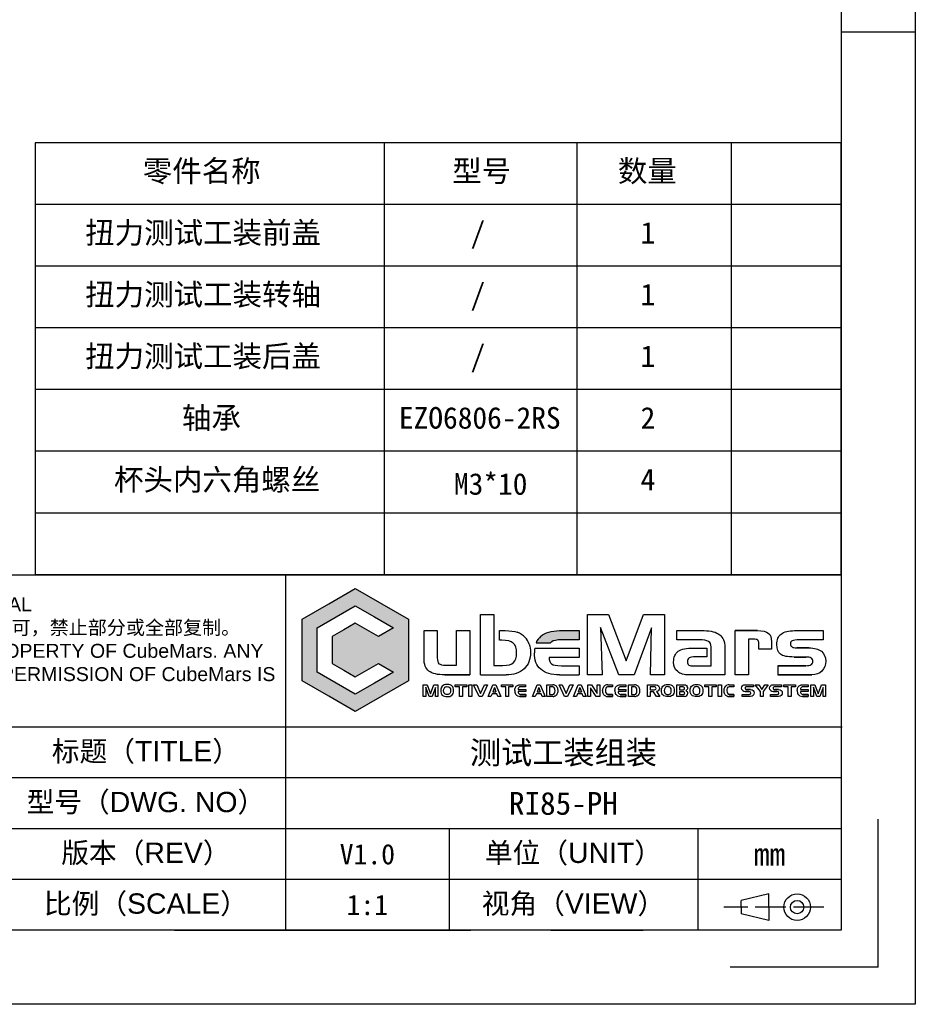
# Model space of a CAD drawing. Header units: inches. Extents: x 102 to 637, y -56 to 322.
# Tile 3 of 4: x 463 to 637, y -56 to 135. Entities that reach past the tile are written whole.
import ezdxf
from ezdxf.enums import TextEntityAlignment as Align

# ---------------------------------------------------------------- set-up
doc = ezdxf.new("R2010")
doc.units = ezdxf.units.IN
doc.linetypes.add('ACAD_ISO02W100', pattern=[15, 12, -3])
doc.layers.add('PDF_图层 1', color=7, linetype='Continuous')
doc.layers.add('尺寸', color=7, linetype='Continuous')
doc.styles.add('gb-s', font='gbeitc.shx', dxfattribs={"bigfont": 'gbcbig.shx'})
doc.styles.add('txt', font='txt.shx', dxfattribs={"bigfont": 'gbcbig.shx'})
doc.styles.add('宋体', font='txt')

# ---------------------------------------------------------------- blocks, each defined once
blk = doc.blocks.new('工程图外发客户模板')
at = {"linetype": 'ByBlock', "lineweight": -3, "true_color": 0x00aeef}
h = blk.add_hatch(color=140, dxfattribs=at)
h.dxf.hatch_style = 1
edge = h.paths.add_edge_path()
edge.add_spline(control_points=[(2070.611, 1510.033), (2069.959, 1510.033), (2069.463, 1509.885), (2069.125, 1509.591)], knot_values=[0, 0, 0, 0, 1, 1, 1, 1], degree=3, periodic=0)
edge.add_arc((2070.033, 1508.558), 1.375, 131.29876, 157.84087)
edge.add_line((2068.759, 1509.076), (2069.901, 1509.076))
edge.add_arc((2070.231, 1508.833), 0.41, 126.20942, 143.6474, ccw=False)
edge.add_spline(control_points=[(2069.989, 1509.164), (2070.12, 1509.259), (2070.376, 1509.306), (2070.753, 1509.306)], knot_values=[0, 0, 0, 0, 1, 1, 1, 1], degree=3, periodic=0)
edge.add_line((2070.753, 1509.306), (2072.136, 1509.306))
edge.add_line((2072.136, 1509.306), (2072.136, 1510.033))
edge.add_line((2072.136, 1510.033), (2070.611, 1510.033))
at = {"layer": 'PDF_图层 1', "linetype": 'ByBlock', "lineweight": -3, "true_color": 0x00aeef, "transparency": 33554559}
h = blk.add_hatch(color=140, dxfattribs=at)
h.paths.add_polyline_path([(2054.525, 1513.347), (2056.62, 1512.137), (2058.716, 1510.927), (2058.716, 1508.507), (2058.716, 1506.088), (2056.62, 1504.878), (2054.525, 1503.668), (2052.429, 1504.878), (2050.333, 1506.088), (2050.333, 1508.507), (2050.333, 1510.927), (2052.429, 1512.137)])
h.paths.add_polyline_path([(2054.525, 1511.988), (2056.032, 1511.118), (2057.539, 1510.247), (2056.353, 1509.563), (2055.439, 1510.091), (2054.525, 1510.618), (2053.611, 1510.091), (2052.697, 1509.563), (2052.697, 1508.507), (2052.697, 1507.452), (2053.611, 1506.924), (2054.525, 1506.397), (2055.439, 1506.924), (2056.353, 1507.452), (2057.539, 1506.767), (2056.032, 1505.897), (2054.525, 1505.027), (2053.018, 1505.897), (2051.511, 1506.767), (2051.511, 1508.507), (2051.511, 1510.247), (2053.018, 1511.118)], flags=16)
at = {"lineweight": -3}
for p, q in [((2098.611, 1633.696), (2098.611, 1480.608)), ((2092.779, 1627.865), (2092.779, 1486.44)), ((2098.611, 1557.152), (2092.779, 1557.152)), ((2049.039, 1514.435), (2049.039, 1486.44)), ((2092.843, 1502.435), (1973.039, 1502.435)), ((2092.779, 1498.435), (1973.039, 1498.435)), ((2095.695, 1483.524), (2095.695, 1495.188)), ((2092.779, 1494.435), (1973.039, 1494.435)), ((2061.909, 1494.435), (2061.909, 1486.44)), ((2081.489, 1494.435), (2081.489, 1486.44)), ((2092.779, 1491.178), (2092.779, 1486.44)), ((2092.779, 1490.435), (1973.039, 1490.435)), ((2087.082, 1489.312), (2084.895, 1488.787)), ((2084.895, 1488.262), (2084.895, 1488.787)), ((2087.082, 1488.262), (2087.082, 1489.312)), ((2084.895, 1488.262), (2084.895, 1487.738)), ((2087.082, 1488.262), (2087.082, 1487.213)), ((2087.082, 1487.213), (2084.895, 1487.738)), ((2092.779, 1486.44), (1887.932, 1486.44)), ((2095.695, 1483.524), (2084.031, 1483.524)), ((2098.611, 1480.608), (1882.1, 1480.608))]:
    blk.add_line(p, q, dxfattribs=at)
at = {"linetype": 'ByBlock', "lineweight": -3}
for p, q in [((2064.379, 1506.549), (2064.379, 1511.296)), ((2064.379, 1511.296), (2065.424, 1511.296)), ((2065.424, 1511.296), (2065.424, 1507.295)), ((2065.424, 1511.296), (2065.424, 1511.296)), ((2059.933, 1507.824), (2059.933, 1510.033)), ((2059.933, 1510.033), (2060.975, 1510.033)), ((2060.975, 1510.033), (2060.975, 1507.898)), ((2062.5, 1507.317), (2062.5, 1510.033)), ((2062.5, 1510.033), (2063.545, 1510.033)), ((2063.545, 1510.033), (2063.545, 1506.549)), ((2065.87, 1509.28), (2065.87, 1510.033)), ((2065.87, 1510.033), (2066.322, 1510.033)), ((2070.611, 1510.033), (2072.136, 1510.033)), ((2070.611, 1510.033), (2070.611, 1510.033)), ((2072.136, 1510.033), (2072.136, 1509.306)), ((2079.847, 1509.313), (2079.847, 1510.033)), ((2079.847, 1510.033), (2081.988, 1510.033)), ((2084.421, 1506.549), (2084.421, 1510.033)), ((2089.109, 1510.033), (2091.353, 1510.033)), ((2089.109, 1510.033), (2089.109, 1510.033)), ((2091.353, 1510.033), (2091.353, 1509.306)), ((2066.062, 1509.28), (2065.87, 1509.28)), ((2066.062, 1509.28), (2066.062, 1509.28)), ((2067.89, 1509.497), (2067.89, 1509.497)), ((2068.213, 1508.969), (2068.213, 1508.969)), ((2068.759, 1509.076), (2069.901, 1509.076)), ((2069.125, 1509.591), (2069.125, 1509.591)), ((2069.989, 1509.164), (2069.989, 1509.164)), ((2072.136, 1509.306), (2070.753, 1509.306)), ((2081.592, 1509.313), (2079.847, 1509.313)), ((2081.592, 1509.313), (2081.592, 1509.313)), ((2085.832, 1509.365), (2085.466, 1509.365)), ((2085.466, 1509.365), (2085.466, 1506.549)), ((2085.832, 1509.365), (2085.832, 1509.365)), ((2086.29, 1508.573), (2086.29, 1509.022)), ((2087.288, 1509.155), (2087.288, 1508.573)), ((2087.288, 1509.155), (2087.288, 1509.155)), ((2091.353, 1509.306), (2089.508, 1509.306)), ((2068.645, 1508.651), (2068.645, 1508.651)), ((2068.645, 1508.651), (2069.779, 1508.651)), ((2068.645, 1508.651), (2068.645, 1508.651)), ((2069.779, 1508.651), (2071.663, 1508.651)), ((2071.663, 1508.651), (2072.136, 1508.651)), ((2072.136, 1508.651), (2072.136, 1507.924)), ((2081.163, 1508.664), (2082.199, 1508.664)), ((2081.163, 1508.664), (2081.163, 1508.664)), ((2082.199, 1508.664), (2082.199, 1507.969)), ((2082.539, 1508.741), (2082.539, 1508.751)), ((2082.546, 1508.741), (2082.539, 1508.741)), ((2082.546, 1507.969), (2082.546, 1508.741)), ((2083.62, 1508.732), (2083.62, 1506.549)), ((2083.62, 1508.732), (2083.62, 1508.732)), ((2087.288, 1508.573), (2086.29, 1508.573)), ((2059.933, 1507.824), (2059.933, 1507.824)), ((2072.136, 1507.924), (2069.779, 1507.924)), ((2082.199, 1507.969), (2081.313, 1507.969)), ((2082.546, 1507.588), (2082.546, 1507.969)), ((2082.546, 1507.25), (2082.546, 1507.588)), ((2061.66, 1507.317), (2062.5, 1507.317)), ((2061.66, 1507.317), (2061.66, 1507.317)), ((2065.424, 1507.295), (2066.142, 1507.295)), ((2070.747, 1507.275), (2072.136, 1507.275)), ((2072.136, 1507.275), (2072.136, 1506.549)), ((2081.236, 1507.25), (2082.546, 1507.25)), ((2081.236, 1507.25), (2081.236, 1507.25)), ((2087.778, 1507.275), (2087.778, 1506.549)), ((2064.379, 1506.549), (2066.391, 1506.549)), ((2070.611, 1506.549), (2072.136, 1506.549)), ((2083.62, 1506.549), (2080.81, 1506.549)), ((2085.466, 1506.549), (2084.421, 1506.549)), ((2065.472, 1505.548), (2065.35, 1505.223)), ((2065.35, 1505.223), (2065.597, 1505.223)), ((2065.472, 1505.548), (2065.597, 1505.223)), ((2067.076, 1505.31), (2067.076, 1505.31)), ((2067.333, 1505.397), (2067.939, 1505.397)), ((2067.333, 1505.397), (2067.333, 1505.397)), ((2067.939, 1505.233), (2067.333, 1505.233)), ((2067.518, 1505.774), (2067.934, 1505.774)), ((2067.518, 1505.774), (2067.518, 1505.774)), ((2067.934, 1505.609), (2067.549, 1505.609)), ((2067.934, 1505.774), (2067.934, 1505.609)), ((2067.939, 1505.397), (2067.939, 1505.233)), ((2068.961, 1505.548), (2068.84, 1505.223)), ((2068.84, 1505.223), (2069.086, 1505.223)), ((2068.961, 1505.548), (2069.086, 1505.223)), ((2069.596, 1504.853), (2069.596, 1505.774)), ((2069.596, 1505.774), (2070.065, 1505.774)), ((2070.067, 1505.609), (2069.81, 1505.609)), ((2069.81, 1505.609), (2069.81, 1505.013)), ((2070.067, 1505.609), (2070.067, 1505.609)), ((2070.229, 1505.744), (2070.229, 1505.744)), ((2072.195, 1505.548), (2072.074, 1505.223)), ((2072.074, 1505.223), (2072.32, 1505.223)), ((2072.195, 1505.548), (2072.32, 1505.223)), ((2074.772, 1505.598), (2074.388, 1505.598)), ((2074.403, 1505.774), (2074.403, 1505.774)), ((2074.403, 1505.774), (2074.772, 1505.774)), ((2074.403, 1505.774), (2074.403, 1505.774)), ((2074.772, 1505.774), (2074.772, 1505.598)), ((2074.774, 1505.018), (2074.774, 1504.853)), ((2074.962, 1505.31), (2074.962, 1505.31)), ((2075.219, 1505.397), (2075.825, 1505.397)), ((2075.219, 1505.397), (2075.219, 1505.397)), ((2075.825, 1505.233), (2075.219, 1505.233)), ((2075.404, 1505.774), (2075.82, 1505.774)), ((2075.404, 1505.774), (2075.404, 1505.774)), ((2075.82, 1505.609), (2075.435, 1505.609)), ((2075.82, 1505.774), (2075.82, 1505.609)), ((2075.825, 1505.397), (2075.825, 1505.233)), ((2076.041, 1504.853), (2076.041, 1505.774)), ((2076.041, 1505.774), (2076.509, 1505.774)), ((2076.512, 1505.609), (2076.255, 1505.609)), ((2076.255, 1505.609), (2076.255, 1505.013)), ((2076.512, 1505.609), (2076.512, 1505.609)), ((2076.674, 1505.744), (2076.674, 1505.744)), ((2077.53, 1504.853), (2077.53, 1505.774)), ((2077.53, 1505.774), (2078.205, 1505.774)), ((2078.026, 1505.619), (2077.749, 1505.619)), ((2077.749, 1505.619), (2077.749, 1505.362)), ((2077.749, 1505.362), (2078.032, 1505.362)), ((2077.998, 1505.213), (2077.749, 1505.213)), ((2077.749, 1505.213), (2077.749, 1504.853)), ((2078.237, 1504.853), (2077.998, 1505.213)), ((2078.026, 1505.619), (2078.026, 1505.619)), ((2078.242, 1505.229), (2078.497, 1504.853)), ((2079.844, 1504.853), (2079.844, 1505.774)), ((2079.844, 1505.774), (2080.418, 1505.774)), ((2080.352, 1505.225), (2080.041, 1505.225)), ((2080.041, 1505.225), (2080.041, 1505.01)), ((2080.338, 1505.6), (2080.047, 1505.6)), ((2080.047, 1505.6), (2080.047, 1505.38)), ((2080.047, 1505.38), (2080.35, 1505.379)), ((2080.338, 1505.6), (2080.338, 1505.6)), ((2080.352, 1505.225), (2080.352, 1505.225)), ((2084.328, 1505.598), (2083.945, 1505.598)), ((2083.959, 1505.774), (2083.959, 1505.774)), ((2083.959, 1505.774), (2084.328, 1505.774)), ((2083.959, 1505.774), (2083.959, 1505.774)), ((2084.328, 1505.774), (2084.328, 1505.598)), ((2084.331, 1505.018), (2084.331, 1504.853)), ((2084.992, 1504.853), (2084.992, 1505.018)), ((2084.992, 1505.018), (2085.53, 1505.018)), ((2085.02, 1505.313), (2085.02, 1505.313)), ((2085.245, 1505.774), (2085.868, 1505.774)), ((2085.245, 1505.774), (2085.245, 1505.774)), ((2085.868, 1505.616), (2085.319, 1505.616)), ((2085.868, 1505.774), (2085.868, 1505.616)), ((2087.2, 1504.853), (2087.2, 1505.018)), ((2087.2, 1505.018), (2087.738, 1505.018)), ((2087.228, 1505.313), (2087.228, 1505.313)), ((2087.453, 1505.774), (2088.076, 1505.774)), ((2087.453, 1505.774), (2087.453, 1505.774)), ((2088.076, 1505.616), (2087.527, 1505.616)), ((2088.076, 1505.774), (2088.076, 1505.616)), ((2089.315, 1505.31), (2089.315, 1505.31)), ((2089.572, 1505.397), (2090.177, 1505.397)), ((2089.572, 1505.397), (2089.572, 1505.397)), ((2090.177, 1505.233), (2089.572, 1505.233)), ((2089.756, 1505.774), (2090.172, 1505.774)), ((2089.756, 1505.774), (2089.756, 1505.774)), ((2090.172, 1505.609), (2089.788, 1505.609)), ((2090.172, 1505.774), (2090.172, 1505.609)), ((2090.177, 1505.397), (2090.177, 1505.233)), ((2067.29, 1504.901), (2067.29, 1504.901)), ((2067.939, 1505.013), (2067.939, 1504.853)), ((2070.092, 1504.853), (2069.596, 1504.853)), ((2069.81, 1505.013), (2070.084, 1505.011)), ((2070.092, 1504.853), (2070.092, 1504.853)), ((2070.092, 1504.853), (2070.092, 1504.853)), ((2074.245, 1504.87), (2074.245, 1504.87)), ((2075.176, 1504.901), (2075.176, 1504.901)), ((2075.825, 1505.013), (2075.825, 1504.853)), ((2076.537, 1504.853), (2076.041, 1504.853)), ((2076.255, 1505.013), (2076.529, 1505.011)), ((2076.537, 1504.853), (2076.537, 1504.853)), ((2076.537, 1504.853), (2076.537, 1504.853)), ((2077.749, 1504.853), (2077.53, 1504.853)), ((2078.497, 1504.853), (2078.237, 1504.853)), ((2078.497, 1504.853), (2078.497, 1504.853)), ((2080.442, 1504.853), (2079.844, 1504.853)), ((2080.041, 1505.01), (2080.359, 1505.01)), ((2080.442, 1504.853), (2080.442, 1504.853)), ((2080.442, 1504.853), (2080.442, 1504.853)), ((2080.62, 1504.926), (2080.62, 1504.926)), ((2083.801, 1504.87), (2083.801, 1504.87)), ((2085.644, 1504.853), (2084.992, 1504.853)), ((2085.644, 1504.853), (2085.644, 1504.853)), ((2087.852, 1504.853), (2087.2, 1504.853)), ((2087.852, 1504.853), (2087.852, 1504.853)), ((2089.528, 1504.901), (2089.528, 1504.901)), ((2090.177, 1505.013), (2090.177, 1504.853))]:
    blk.add_line(p, q, dxfattribs=at)
at = {"color": 1, "linetype": 'ACAD_ISO02W100', "lineweight": -3, "ltscale": 0.2}
blk.add_line((2091.414, 1488.262), (2083.541, 1488.262), dxfattribs=at)
at = {"linetype": 'ByBlock', "lineweight": -3}
for points in [[(2054.525, 1513.347), (2056.62, 1512.137), (2058.716, 1510.927), (2058.716, 1508.507), (2058.716, 1506.088), (2056.62, 1504.878), (2054.525, 1503.668), (2052.429, 1504.878), (2050.333, 1506.088), (2050.333, 1508.507), (2050.333, 1510.927), (2052.429, 1512.137), (2054.525, 1513.347)], [(2054.525, 1511.988), (2056.032, 1511.118), (2057.539, 1510.247), (2056.353, 1509.563), (2055.439, 1510.091), (2054.525, 1510.618), (2053.611, 1510.091), (2052.697, 1509.563), (2052.697, 1508.507), (2052.697, 1507.452), (2053.611, 1506.924), (2054.525, 1506.397), (2055.439, 1506.924), (2056.353, 1507.452), (2057.539, 1506.767), (2056.032, 1505.897), (2054.525, 1505.027), (2053.018, 1505.897), (2051.511, 1506.767), (2051.511, 1508.507), (2051.511, 1510.247), (2053.018, 1511.118), (2054.525, 1511.988)], [(2072.797, 1511.296), (2074.462, 1511.296), (2075.837, 1507.653), (2077.211, 1511.296), (2078.869, 1511.296), (2078.869, 1506.549), (2077.758, 1506.549), (2077.849, 1510.246), (2076.468, 1506.549), (2075.265, 1506.549), (2073.838, 1510.285), (2073.952, 1506.549), (2072.797, 1506.549), (2072.797, 1511.296)], [(2084.421, 1510.033), (2086.177, 1510.033), (2084.421, 1510.033)], [(2089.28, 1508.676), (2090.226, 1508.676), (2089.28, 1508.676)], [(2089.981, 1507.956), (2089.079, 1507.956), (2089.981, 1507.956)], [(2087.778, 1507.275), (2089.981, 1507.275), (2087.778, 1507.275)], [(2063.545, 1506.549), (2061.577, 1506.549), (2063.545, 1506.549)], [(2090.475, 1506.549), (2087.778, 1506.549), (2090.475, 1506.549)], [(2061.034, 1504.853), (2060.835, 1504.853), (2060.835, 1505.557), (2060.574, 1504.853), (2060.337, 1504.853), (2060.068, 1505.572), (2060.068, 1504.853), (2059.876, 1504.853), (2059.876, 1505.774), (2060.184, 1505.774), (2060.454, 1505.046), (2060.714, 1505.774), (2061.034, 1505.774), (2061.034, 1504.853)], [(2063.294, 1505.617), (2062.951, 1505.617), (2062.951, 1504.851), (2062.737, 1504.851), (2062.737, 1505.617), (2062.399, 1505.617), (2062.399, 1505.774), (2063.294, 1505.774), (2063.294, 1505.617)], [(2063.711, 1504.853), (2063.465, 1504.853), (2063.465, 1505.774), (2063.711, 1505.774), (2063.711, 1504.853)], [(2064.944, 1505.774), (2064.501, 1504.851), (2064.271, 1504.851), (2063.84, 1505.774), (2064.092, 1505.774), (2064.391, 1505.073), (2064.692, 1505.774), (2064.944, 1505.774)], [(2065.976, 1504.853), (2065.746, 1504.853), (2065.668, 1505.063), (2065.287, 1505.063), (2065.204, 1504.853), (2064.976, 1504.853), (2065.354, 1505.774), (2065.58, 1505.774), (2065.976, 1504.853)], [(2066.931, 1505.617), (2066.587, 1505.617), (2066.587, 1504.851), (2066.373, 1504.851), (2066.373, 1505.617), (2066.035, 1505.617), (2066.035, 1505.774), (2066.931, 1505.774), (2066.931, 1505.617)], [(2069.466, 1504.853), (2069.235, 1504.853), (2069.158, 1505.063), (2068.777, 1505.063), (2068.694, 1504.853), (2068.466, 1504.853), (2068.844, 1505.774), (2069.069, 1505.774), (2069.466, 1504.853)], [(2071.667, 1505.774), (2071.225, 1504.851), (2070.994, 1504.851), (2070.563, 1505.774), (2070.815, 1505.774), (2071.114, 1505.073), (2071.416, 1505.774), (2071.667, 1505.774)], [(2072.699, 1504.853), (2072.469, 1504.853), (2072.391, 1505.063), (2072.01, 1505.063), (2071.928, 1504.853), (2071.7, 1504.853), (2072.078, 1505.774), (2072.303, 1505.774), (2072.699, 1504.853)], [(2073.787, 1504.853), (2073.495, 1504.853), (2073.049, 1505.534), (2073.049, 1504.853), (2072.829, 1504.853), (2072.829, 1505.774), (2073.126, 1505.774), (2073.563, 1505.084), (2073.563, 1505.774), (2073.787, 1505.774), (2073.787, 1504.853)], [(2074.399, 1505.018), (2074.774, 1505.018), (2074.399, 1505.018)], [(2080.68, 1505.544), (2080.68, 1505.528), (2080.68, 1505.544)], [(2082.926, 1505.617), (2082.583, 1505.617), (2082.583, 1504.851), (2082.369, 1504.851), (2082.369, 1505.617), (2082.031, 1505.617), (2082.031, 1505.774), (2082.926, 1505.774), (2082.926, 1505.617)], [(2083.344, 1504.853), (2083.097, 1504.853), (2083.097, 1505.774), (2083.344, 1505.774), (2083.344, 1504.853)], [(2083.956, 1505.018), (2084.331, 1505.018), (2083.956, 1505.018)], [(2085.497, 1505.241), (2085.225, 1505.241), (2085.497, 1505.241)], [(2085.331, 1505.401), (2085.63, 1505.401), (2085.331, 1505.401)], [(2087.039, 1505.774), (2086.633, 1505.241), (2086.633, 1504.851), (2086.416, 1504.851), (2086.416, 1505.241), (2086.015, 1505.774), (2086.283, 1505.774), (2086.522, 1505.408), (2086.766, 1505.774), (2087.039, 1505.774)], [(2087.705, 1505.241), (2087.433, 1505.241), (2087.705, 1505.241)], [(2087.539, 1505.401), (2087.838, 1505.401), (2087.539, 1505.401)], [(2089.169, 1505.617), (2088.825, 1505.617), (2088.825, 1504.851), (2088.612, 1504.851), (2088.612, 1505.617), (2088.273, 1505.617), (2088.273, 1505.774), (2089.169, 1505.774), (2089.169, 1505.617)], [(2091.551, 1504.853), (2091.352, 1504.853), (2091.352, 1505.557), (2091.091, 1504.853), (2090.854, 1504.853), (2090.585, 1505.572), (2090.585, 1504.853), (2090.393, 1504.853), (2090.393, 1505.774), (2090.701, 1505.774), (2090.971, 1505.046), (2091.231, 1505.774), (2091.551, 1505.774), (2091.551, 1504.853)], [(2067.939, 1504.853), (2067.49, 1504.853), (2067.939, 1504.853)], [(2067.533, 1505.013), (2067.939, 1505.013), (2067.533, 1505.013)], [(2074.774, 1504.853), (2074.367, 1504.853), (2074.774, 1504.853)], [(2075.825, 1504.853), (2075.376, 1504.853), (2075.825, 1504.853)], [(2075.419, 1505.013), (2075.825, 1505.013), (2075.419, 1505.013)], [(2084.331, 1504.853), (2083.924, 1504.853), (2084.331, 1504.853)], [(2090.177, 1504.853), (2089.728, 1504.853), (2090.177, 1504.853)], [(2089.771, 1505.013), (2090.177, 1505.013), (2089.771, 1505.013)]]:
    blk.add_lwpolyline(points, close=True, dxfattribs=at)
blk.add_lwpolyline([(2080.68, 1505.544, 0.038218), (2080.679, 1505.559), (2080.68, 1505.544, 0.038218)], format="xyb", close=True, dxfattribs=at)
at = {"lineweight": -3}
for radius in [1.05, 0.525]:
    blk.add_circle((2089.307, 1488.262), radius, dxfattribs=at)
at = {"linetype": 'ByBlock', "lineweight": -3}
for centre, radius, start, end in [((2066.813, 1508.55), 1.434, 41.315, 71.2325), ((2066.688, 1508.399), 1.628, 20.49961, 42.40777), ((2070.033, 1508.558), 1.375, 131.29876, 157.84087), ((2070.231, 1508.833), 0.41, 126.20942, 143.6474), ((2071.115, 1508.298), 2.495, 171.8695, 180.19707), ((2067.629, 1505.304), 0.552, 179.35072, 205.71412), ((2070.063, 1505.304), 0.47, 69.31808, 89.85241), ((2074.403, 1505.308), 0.466, 90.06851, 112.49685), ((2075.515, 1505.304), 0.552, 179.35072, 205.71412), ((2076.508, 1505.304), 0.47, 69.31808, 89.85241), ((2080.455, 1505.098), 0.238, 313.62361, 1.005), ((2083.96, 1505.308), 0.466, 90.0687, 112.50573), ((2085.221, 1505.556), 0.315, 230.42044, 270.83208), ((2087.429, 1505.556), 0.315, 230.41107, 270.84145), ((2089.867, 1505.304), 0.552, 179.35072, 205.71412), ((2067.49, 1505.301), 0.447, 243.38234, 269.97069), ((2070.098, 1505.443), 0.59, 269.49594, 280.1649), ((2074.368, 1505.303), 0.45, 254.16298, 269.96103), ((2075.376, 1505.301), 0.447, 243.38005, 269.96357), ((2076.542, 1505.443), 0.59, 269.4915, 280.1629), ((2080.446, 1505.098), 0.244, 269.02548, 315.27571), ((2083.924, 1505.304), 0.45, 254.16995, 269.95405), ((2089.729, 1505.301), 0.447, 243.38005, 269.96357)]:
    blk.add_arc(centre, radius, start, end, dxfattribs=at)
at = {"layer": 'PDF_图层 1', "linetype": 'ByBlock', "lineweight": -3}
for points in [[(2066.322, 1510.033), (2066.718, 1510.033), (2067.035, 1509.991), (2067.274, 1509.908)], [(2081.988, 1510.033), (2082.529, 1510.033), (2082.935, 1509.923), (2083.209, 1509.705)], [(2083.209, 1509.705), (2083.483, 1509.486), (2083.62, 1509.162), (2083.62, 1508.732)], [(2086.177, 1510.033), (2086.587, 1510.033), (2086.875, 1509.968), (2087.04, 1509.837)], [(2087.04, 1509.837), (2087.205, 1509.707), (2087.288, 1509.479), (2087.288, 1509.155)], [(2087.712, 1508.941), (2087.712, 1509.316), (2087.826, 1509.592), (2088.052, 1509.768)], [(2088.052, 1509.768), (2088.28, 1509.944), (2088.632, 1510.033), (2089.109, 1510.033)], [(2066.958, 1509.046), (2066.78, 1509.202), (2066.481, 1509.28), (2066.062, 1509.28)], [(2067.223, 1508.266), (2067.223, 1508.63), (2067.134, 1508.89), (2066.958, 1509.046)], [(2068.213, 1508.969), (2068.284, 1508.776), (2068.319, 1508.565), (2068.319, 1508.334)], [(2070.753, 1509.306), (2070.376, 1509.306), (2070.12, 1509.259), (2069.989, 1509.164)], [(2082.332, 1509.187), (2082.193, 1509.271), (2081.947, 1509.313), (2081.592, 1509.313)], [(2082.539, 1508.751), (2082.539, 1508.958), (2082.47, 1509.103), (2082.332, 1509.187)], [(2086.208, 1509.295), (2086.153, 1509.342), (2086.028, 1509.365), (2085.832, 1509.365)], [(2086.29, 1509.022), (2086.29, 1509.157), (2086.263, 1509.249), (2086.208, 1509.295)], [(2087.994, 1508.172), (2087.806, 1508.317), (2087.712, 1508.573), (2087.712, 1508.941)], [(2088.921, 1509.237), (2088.831, 1509.191), (2088.786, 1509.108), (2088.786, 1508.99)], [(2088.786, 1508.99), (2088.786, 1508.882), (2088.826, 1508.803), (2088.905, 1508.752)], [(2089.508, 1509.306), (2089.208, 1509.306), (2089.012, 1509.283), (2088.921, 1509.237)], [(2066.982, 1507.516), (2067.143, 1507.663), (2067.223, 1507.913), (2067.223, 1508.266)], [(2068.319, 1508.334), (2068.319, 1507.774), (2068.149, 1507.337), (2067.81, 1507.022)], [(2069.124, 1506.99), (2068.787, 1507.283), (2068.62, 1507.717), (2068.62, 1508.289)], [(2079.586, 1507.553), (2079.586, 1507.95), (2079.708, 1508.233), (2079.952, 1508.406)], [(2079.952, 1508.406), (2080.195, 1508.578), (2080.599, 1508.664), (2081.163, 1508.664)], [(2089.079, 1507.956), (2088.544, 1507.956), (2088.183, 1508.028), (2087.994, 1508.172)], [(2088.905, 1508.752), (2088.985, 1508.701), (2089.11, 1508.676), (2089.28, 1508.676)], [(2090.226, 1508.676), (2090.659, 1508.676), (2090.99, 1508.587), (2091.216, 1508.409)], [(2091.216, 1508.409), (2091.444, 1508.232), (2091.558, 1507.975), (2091.558, 1507.64)], [(2060.32, 1506.852), (2060.062, 1507.055), (2059.933, 1507.379), (2059.933, 1507.824)], [(2060.975, 1507.898), (2060.975, 1507.665), (2061.021, 1507.511), (2061.112, 1507.433)], [(2061.112, 1507.433), (2061.204, 1507.356), (2061.386, 1507.317), (2061.66, 1507.317)], [(2066.142, 1507.295), (2066.54, 1507.295), (2066.82, 1507.369), (2066.982, 1507.516)], [(2069.779, 1507.924), (2069.789, 1507.674), (2069.854, 1507.504), (2069.975, 1507.413)], [(2069.975, 1507.413), (2070.095, 1507.321), (2070.353, 1507.275), (2070.747, 1507.275)], [(2079.903, 1506.81), (2079.691, 1506.985), (2079.586, 1507.232), (2079.586, 1507.553)], [(2080.807, 1507.882), (2080.714, 1507.824), (2080.668, 1507.723), (2080.668, 1507.579)], [(2080.668, 1507.579), (2080.668, 1507.456), (2080.705, 1507.371), (2080.779, 1507.323)], [(2081.313, 1507.969), (2081.069, 1507.969), (2080.9, 1507.941), (2080.807, 1507.882)], [(2090.406, 1507.874), (2090.315, 1507.929), (2090.174, 1507.956), (2089.981, 1507.956)], [(2089.981, 1507.275), (2090.176, 1507.275), (2090.319, 1507.302), (2090.408, 1507.356)], [(2090.542, 1507.615), (2090.542, 1507.732), (2090.497, 1507.82), (2090.406, 1507.874)], [(2090.408, 1507.356), (2090.497, 1507.41), (2090.542, 1507.496), (2090.542, 1507.615)], [(2091.558, 1507.64), (2091.558, 1507.317), (2091.456, 1507.055), (2091.255, 1506.852)], [(2061.577, 1506.549), (2060.997, 1506.549), (2060.578, 1506.65), (2060.32, 1506.852)], [(2067.81, 1507.022), (2067.47, 1506.706), (2066.998, 1506.549), (2066.391, 1506.549)], [(2070.611, 1506.549), (2069.956, 1506.549), (2069.461, 1506.695), (2069.124, 1506.99)], [(2080.81, 1506.549), (2080.417, 1506.549), (2080.114, 1506.636), (2079.903, 1506.81)], [(2080.779, 1507.323), (2080.854, 1507.274), (2081.007, 1507.25), (2081.236, 1507.25)], [(2091.255, 1506.852), (2091.053, 1506.65), (2090.793, 1506.549), (2090.475, 1506.549)], [(2078.739, 1505.661), (2078.826, 1505.748), (2078.956, 1505.791), (2079.129, 1505.791)], [(2079.129, 1505.791), (2079.32, 1505.791), (2079.454, 1505.75), (2079.532, 1505.666)], [(2080.997, 1505.661), (2081.084, 1505.748), (2081.214, 1505.791), (2081.387, 1505.791)], [(2081.387, 1505.791), (2081.578, 1505.791), (2081.712, 1505.75), (2081.79, 1505.666)], [(2067.076, 1505.31), (2067.076, 1505.398), (2067.094, 1505.479), (2067.129, 1505.551)], [(2067.129, 1505.551), (2067.168, 1505.629), (2067.221, 1505.686), (2067.29, 1505.721)], [(2067.29, 1504.901), (2067.22, 1504.935), (2067.167, 1504.989), (2067.131, 1505.064)], [(2067.29, 1505.721), (2067.327, 1505.741), (2067.364, 1505.754), (2067.398, 1505.762)], [(2067.346, 1505.479), (2067.338, 1505.457), (2067.333, 1505.43), (2067.333, 1505.397)], [(2067.333, 1505.233), (2067.333, 1505.203), (2067.337, 1505.177), (2067.345, 1505.154)], [(2067.345, 1505.154), (2067.353, 1505.132), (2067.367, 1505.109), (2067.388, 1505.085)], [(2067.394, 1505.547), (2067.371, 1505.524), (2067.355, 1505.501), (2067.346, 1505.479)], [(2067.388, 1505.085), (2067.409, 1505.061), (2067.43, 1505.043), (2067.453, 1505.031)], [(2067.463, 1505.596), (2067.44, 1505.587), (2067.417, 1505.571), (2067.394, 1505.547)], [(2067.398, 1505.762), (2067.433, 1505.77), (2067.473, 1505.774), (2067.518, 1505.774)], [(2067.453, 1505.031), (2067.475, 1505.019), (2067.502, 1505.013), (2067.533, 1505.013)], [(2067.549, 1505.609), (2067.515, 1505.609), (2067.486, 1505.605), (2067.463, 1505.596)], [(2070.215, 1505.507), (2070.182, 1505.575), (2070.133, 1505.609), (2070.067, 1505.609)], [(2070.084, 1505.011), (2070.144, 1505.011), (2070.188, 1505.043), (2070.217, 1505.105)], [(2070.398, 1505.019), (2070.351, 1504.931), (2070.285, 1504.879), (2070.202, 1504.863)], [(2070.253, 1505.297), (2070.253, 1505.382), (2070.24, 1505.452), (2070.215, 1505.507)], [(2070.217, 1505.105), (2070.241, 1505.156), (2070.253, 1505.22), (2070.253, 1505.297)], [(2070.229, 1505.744), (2070.303, 1505.716), (2070.361, 1505.658), (2070.405, 1505.571)], [(2070.464, 1505.301), (2070.464, 1505.193), (2070.442, 1505.099), (2070.398, 1505.019)], [(2070.405, 1505.571), (2070.444, 1505.492), (2070.464, 1505.401), (2070.464, 1505.301)], [(2073.997, 1505.303), (2073.997, 1505.402), (2074.016, 1505.49), (2074.053, 1505.566)], [(2074.059, 1505.034), (2074.018, 1505.111), (2073.997, 1505.201), (2073.997, 1505.303)], [(2074.053, 1505.566), (2074.093, 1505.65), (2074.151, 1505.708), (2074.225, 1505.739)], [(2074.245, 1504.87), (2074.167, 1504.894), (2074.105, 1504.948), (2074.059, 1505.034)], [(2074.253, 1505.496), (2074.231, 1505.443), (2074.22, 1505.374), (2074.22, 1505.289)], [(2074.22, 1505.289), (2074.22, 1505.217), (2074.234, 1505.156), (2074.262, 1505.106)], [(2074.388, 1505.598), (2074.326, 1505.598), (2074.281, 1505.564), (2074.253, 1505.496)], [(2074.262, 1505.106), (2074.294, 1505.047), (2074.34, 1505.018), (2074.399, 1505.018)], [(2074.962, 1505.31), (2074.962, 1505.398), (2074.98, 1505.479), (2075.015, 1505.551)], [(2075.015, 1505.551), (2075.054, 1505.629), (2075.107, 1505.686), (2075.176, 1505.721)], [(2075.176, 1504.901), (2075.106, 1504.935), (2075.053, 1504.989), (2075.017, 1505.064)], [(2075.176, 1505.721), (2075.213, 1505.741), (2075.25, 1505.754), (2075.284, 1505.762)], [(2075.232, 1505.479), (2075.223, 1505.457), (2075.219, 1505.43), (2075.219, 1505.397)], [(2075.219, 1505.233), (2075.219, 1505.203), (2075.223, 1505.177), (2075.231, 1505.154)], [(2075.231, 1505.154), (2075.239, 1505.132), (2075.253, 1505.109), (2075.274, 1505.085)], [(2075.28, 1505.547), (2075.257, 1505.524), (2075.241, 1505.501), (2075.232, 1505.479)], [(2075.274, 1505.085), (2075.295, 1505.061), (2075.316, 1505.043), (2075.339, 1505.031)], [(2075.349, 1505.596), (2075.326, 1505.587), (2075.303, 1505.571), (2075.28, 1505.547)], [(2075.284, 1505.762), (2075.319, 1505.77), (2075.359, 1505.774), (2075.404, 1505.774)], [(2075.339, 1505.031), (2075.361, 1505.019), (2075.388, 1505.013), (2075.419, 1505.013)], [(2075.435, 1505.609), (2075.401, 1505.609), (2075.372, 1505.605), (2075.349, 1505.596)], [(2076.66, 1505.507), (2076.627, 1505.575), (2076.578, 1505.609), (2076.512, 1505.609)], [(2076.529, 1505.011), (2076.589, 1505.011), (2076.633, 1505.043), (2076.662, 1505.105)], [(2076.843, 1505.019), (2076.795, 1504.931), (2076.73, 1504.879), (2076.647, 1504.863)], [(2076.698, 1505.297), (2076.698, 1505.382), (2076.685, 1505.452), (2076.66, 1505.507)], [(2076.662, 1505.105), (2076.686, 1505.156), (2076.698, 1505.22), (2076.698, 1505.297)], [(2076.674, 1505.744), (2076.748, 1505.716), (2076.806, 1505.658), (2076.849, 1505.571)], [(2076.909, 1505.301), (2076.909, 1505.193), (2076.887, 1505.099), (2076.843, 1505.019)], [(2076.849, 1505.571), (2076.889, 1505.492), (2076.909, 1505.401), (2076.909, 1505.301)], [(2078.155, 1505.584), (2078.123, 1505.607), (2078.08, 1505.619), (2078.026, 1505.619)], [(2078.032, 1505.362), (2078.074, 1505.362), (2078.11, 1505.371), (2078.143, 1505.389)], [(2078.143, 1505.389), (2078.183, 1505.412), (2078.203, 1505.444), (2078.203, 1505.485)], [(2078.203, 1505.485), (2078.203, 1505.528), (2078.187, 1505.561), (2078.155, 1505.584)], [(2078.205, 1505.774), (2078.281, 1505.774), (2078.344, 1505.744), (2078.395, 1505.685)], [(2078.405, 1505.313), (2078.362, 1505.268), (2078.308, 1505.24), (2078.242, 1505.229)], [(2078.395, 1505.685), (2078.445, 1505.626), (2078.47, 1505.556), (2078.47, 1505.476)], [(2078.47, 1505.476), (2078.47, 1505.412), (2078.448, 1505.358), (2078.405, 1505.313)], [(2078.619, 1505.325), (2078.619, 1505.469), (2078.659, 1505.581), (2078.739, 1505.661)], [(2078.754, 1504.944), (2078.664, 1505.023), (2078.619, 1505.151), (2078.619, 1505.325)], [(2078.91, 1505.53), (2078.871, 1505.477), (2078.851, 1505.407), (2078.851, 1505.32)], [(2078.851, 1505.32), (2078.851, 1505.221), (2078.867, 1505.147), (2078.899, 1505.1)], [(2078.899, 1505.1), (2078.942, 1505.034), (2079.024, 1505.001), (2079.142, 1505.001)], [(2079.121, 1505.627), (2079.028, 1505.627), (2078.958, 1505.594), (2078.91, 1505.53)], [(2079.336, 1505.537), (2079.288, 1505.597), (2079.216, 1505.627), (2079.121, 1505.627)], [(2079.142, 1505.001), (2079.242, 1505.001), (2079.313, 1505.033), (2079.353, 1505.097)], [(2079.4, 1505.32), (2079.4, 1505.411), (2079.379, 1505.483), (2079.336, 1505.537)], [(2079.353, 1505.097), (2079.385, 1505.147), (2079.4, 1505.222), (2079.4, 1505.32)], [(2079.635, 1505.315), (2079.635, 1505.136), (2079.585, 1505.007), (2079.486, 1504.93)], [(2079.532, 1505.666), (2079.601, 1505.592), (2079.635, 1505.475), (2079.635, 1505.315)], [(2080.414, 1505.566), (2080.394, 1505.589), (2080.368, 1505.6), (2080.338, 1505.6)], [(2080.35, 1505.379), (2080.377, 1505.379), (2080.399, 1505.389), (2080.417, 1505.41)], [(2080.426, 1505.191), (2080.407, 1505.214), (2080.382, 1505.225), (2080.352, 1505.225)], [(2080.359, 1505.01), (2080.387, 1505.01), (2080.41, 1505.02), (2080.428, 1505.04)], [(2080.443, 1505.484), (2080.443, 1505.516), (2080.433, 1505.543), (2080.414, 1505.566)], [(2080.417, 1505.41), (2080.434, 1505.43), (2080.443, 1505.455), (2080.443, 1505.484)], [(2080.418, 1505.774), (2080.486, 1505.774), (2080.544, 1505.754), (2080.594, 1505.715)], [(2080.455, 1505.111), (2080.455, 1505.142), (2080.445, 1505.169), (2080.426, 1505.191)], [(2080.428, 1505.04), (2080.446, 1505.059), (2080.455, 1505.083), (2080.455, 1505.111)], [(2080.645, 1505.398), (2080.621, 1505.361), (2080.585, 1505.331), (2080.538, 1505.31)], [(2080.538, 1505.31), (2080.586, 1505.293), (2080.624, 1505.266), (2080.652, 1505.23)], [(2080.594, 1505.715), (2080.644, 1505.675), (2080.672, 1505.623), (2080.679, 1505.559)], [(2080.68, 1505.528), (2080.68, 1505.479), (2080.668, 1505.435), (2080.645, 1505.398)], [(2080.652, 1505.23), (2080.68, 1505.194), (2080.693, 1505.151), (2080.693, 1505.102)], [(2080.877, 1505.325), (2080.877, 1505.469), (2080.917, 1505.581), (2080.997, 1505.661)], [(2081.012, 1504.944), (2080.922, 1505.023), (2080.877, 1505.151), (2080.877, 1505.325)], [(2081.168, 1505.53), (2081.129, 1505.477), (2081.109, 1505.407), (2081.109, 1505.32)], [(2081.109, 1505.32), (2081.109, 1505.221), (2081.125, 1505.147), (2081.157, 1505.1)], [(2081.157, 1505.1), (2081.2, 1505.034), (2081.282, 1505.001), (2081.4, 1505.001)], [(2081.379, 1505.627), (2081.286, 1505.627), (2081.216, 1505.594), (2081.168, 1505.53)], [(2081.594, 1505.537), (2081.546, 1505.597), (2081.474, 1505.627), (2081.379, 1505.627)], [(2081.4, 1505.001), (2081.5, 1505.001), (2081.571, 1505.033), (2081.611, 1505.097)], [(2081.658, 1505.32), (2081.658, 1505.411), (2081.637, 1505.483), (2081.594, 1505.537)], [(2081.611, 1505.097), (2081.643, 1505.147), (2081.658, 1505.222), (2081.658, 1505.32)], [(2081.893, 1505.315), (2081.893, 1505.136), (2081.843, 1505.007), (2081.744, 1504.93)], [(2081.79, 1505.666), (2081.859, 1505.592), (2081.893, 1505.475), (2081.893, 1505.315)], [(2083.554, 1505.303), (2083.554, 1505.402), (2083.572, 1505.49), (2083.609, 1505.566)], [(2083.616, 1505.034), (2083.574, 1505.111), (2083.554, 1505.201), (2083.554, 1505.303)], [(2083.609, 1505.566), (2083.649, 1505.65), (2083.707, 1505.708), (2083.782, 1505.739)], [(2083.801, 1504.87), (2083.723, 1504.894), (2083.661, 1504.948), (2083.616, 1505.034)], [(2083.809, 1505.496), (2083.787, 1505.443), (2083.776, 1505.374), (2083.776, 1505.289)], [(2083.776, 1505.289), (2083.776, 1505.217), (2083.79, 1505.156), (2083.819, 1505.106)], [(2083.945, 1505.598), (2083.883, 1505.598), (2083.837, 1505.564), (2083.809, 1505.496)], [(2083.819, 1505.106), (2083.851, 1505.047), (2083.897, 1505.018), (2083.956, 1505.018)], [(2084.932, 1505.497), (2084.932, 1505.579), (2084.96, 1505.646), (2085.018, 1505.697)], [(2085.02, 1505.313), (2084.961, 1505.361), (2084.932, 1505.422), (2084.932, 1505.497)], [(2085.018, 1505.697), (2085.075, 1505.748), (2085.151, 1505.774), (2085.245, 1505.774)], [(2085.244, 1505.585), (2085.219, 1505.565), (2085.207, 1505.54), (2085.207, 1505.513)], [(2085.207, 1505.513), (2085.207, 1505.481), (2085.219, 1505.455), (2085.243, 1505.433)], [(2085.243, 1505.433), (2085.267, 1505.412), (2085.297, 1505.401), (2085.331, 1505.401)], [(2085.319, 1505.616), (2085.294, 1505.616), (2085.269, 1505.606), (2085.244, 1505.585)], [(2085.663, 1505.123), (2085.663, 1505.201), (2085.607, 1505.241), (2085.497, 1505.241)], [(2085.53, 1505.018), (2085.566, 1505.018), (2085.596, 1505.026), (2085.621, 1505.043)], [(2085.621, 1505.043), (2085.649, 1505.063), (2085.663, 1505.089), (2085.663, 1505.123)], [(2085.63, 1505.401), (2085.723, 1505.401), (2085.796, 1505.377), (2085.849, 1505.33)], [(2085.929, 1505.14), (2085.929, 1505.059), (2085.902, 1504.991), (2085.848, 1504.936)], [(2085.849, 1505.33), (2085.902, 1505.282), (2085.929, 1505.219), (2085.929, 1505.14)], [(2087.14, 1505.497), (2087.14, 1505.579), (2087.168, 1505.646), (2087.226, 1505.697)], [(2087.228, 1505.313), (2087.169, 1505.361), (2087.14, 1505.422), (2087.14, 1505.497)], [(2087.226, 1505.697), (2087.283, 1505.748), (2087.359, 1505.774), (2087.453, 1505.774)], [(2087.453, 1505.585), (2087.427, 1505.565), (2087.415, 1505.54), (2087.415, 1505.513)], [(2087.415, 1505.513), (2087.415, 1505.481), (2087.427, 1505.455), (2087.451, 1505.433)], [(2087.451, 1505.433), (2087.475, 1505.412), (2087.505, 1505.401), (2087.539, 1505.401)], [(2087.527, 1505.616), (2087.502, 1505.616), (2087.477, 1505.606), (2087.453, 1505.585)], [(2087.871, 1505.123), (2087.871, 1505.201), (2087.815, 1505.241), (2087.705, 1505.241)], [(2087.738, 1505.018), (2087.774, 1505.018), (2087.804, 1505.026), (2087.828, 1505.043)], [(2087.828, 1505.043), (2087.857, 1505.063), (2087.871, 1505.089), (2087.871, 1505.123)], [(2087.838, 1505.401), (2087.931, 1505.401), (2088.004, 1505.377), (2088.057, 1505.33)], [(2088.137, 1505.14), (2088.137, 1505.059), (2088.11, 1504.991), (2088.056, 1504.936)], [(2088.057, 1505.33), (2088.11, 1505.282), (2088.137, 1505.219), (2088.137, 1505.14)], [(2089.315, 1505.31), (2089.315, 1505.398), (2089.332, 1505.479), (2089.367, 1505.551)], [(2089.367, 1505.551), (2089.406, 1505.629), (2089.46, 1505.686), (2089.528, 1505.721)], [(2089.528, 1504.901), (2089.459, 1504.935), (2089.406, 1504.989), (2089.369, 1505.064)], [(2089.528, 1505.721), (2089.566, 1505.741), (2089.602, 1505.754), (2089.637, 1505.762)], [(2089.585, 1505.479), (2089.576, 1505.457), (2089.572, 1505.43), (2089.572, 1505.397)], [(2089.572, 1505.233), (2089.572, 1505.203), (2089.575, 1505.177), (2089.583, 1505.154)], [(2089.583, 1505.154), (2089.591, 1505.132), (2089.606, 1505.109), (2089.626, 1505.085)], [(2089.632, 1505.547), (2089.609, 1505.524), (2089.593, 1505.501), (2089.585, 1505.479)], [(2089.626, 1505.085), (2089.647, 1505.061), (2089.669, 1505.043), (2089.691, 1505.031)], [(2089.701, 1505.596), (2089.678, 1505.587), (2089.655, 1505.571), (2089.632, 1505.547)], [(2089.637, 1505.762), (2089.671, 1505.77), (2089.711, 1505.774), (2089.756, 1505.774)], [(2089.691, 1505.031), (2089.714, 1505.019), (2089.74, 1505.013), (2089.771, 1505.013)], [(2089.788, 1505.609), (2089.753, 1505.609), (2089.725, 1505.605), (2089.701, 1505.596)], [(2079.133, 1504.836), (2078.962, 1504.836), (2078.835, 1504.872), (2078.754, 1504.944)], [(2079.486, 1504.93), (2079.405, 1504.867), (2079.288, 1504.836), (2079.133, 1504.836)], [(2081.391, 1504.836), (2081.22, 1504.836), (2081.093, 1504.872), (2081.012, 1504.944)], [(2081.744, 1504.93), (2081.663, 1504.867), (2081.546, 1504.836), (2081.391, 1504.836)], [(2085.848, 1504.936), (2085.795, 1504.881), (2085.727, 1504.853), (2085.644, 1504.853)], [(2088.056, 1504.936), (2088.003, 1504.881), (2087.935, 1504.853), (2087.852, 1504.853)]]:
    blk.add_open_spline(points, degree=3, dxfattribs=at)
at = {"layer": 'PDF_图层 1', "color": 0, "linetype": 'ByBlock', "lineweight": -3}
blk.add_open_spline([(2069.125, 1509.591), (2069.463, 1509.885), (2069.959, 1510.033), (2070.611, 1510.033)], degree=3, dxfattribs=at)
at = {"layer": 'PDF_图层 1', "linetype": 'ByBlock', "lineweight": -3}
for points in [[(2062.112, 1504.93), (2062.031, 1504.867), (2061.914, 1504.836), (2061.759, 1504.836), (2061.588, 1504.836), (2061.461, 1504.872), (2061.38, 1504.944), (2061.29, 1505.023), (2061.245, 1505.151), (2061.245, 1505.325), (2061.245, 1505.469), (2061.285, 1505.581), (2061.365, 1505.661), (2061.452, 1505.748), (2061.582, 1505.791), (2061.755, 1505.791), (2061.946, 1505.791), (2062.08, 1505.75), (2062.158, 1505.666), (2062.227, 1505.592), (2062.261, 1505.475), (2062.261, 1505.315), (2062.261, 1505.136), (2062.211, 1505.007), (2062.112, 1504.93)], [(2061.962, 1505.537), (2061.914, 1505.597), (2061.842, 1505.627), (2061.747, 1505.627), (2061.654, 1505.627), (2061.584, 1505.594), (2061.536, 1505.53), (2061.497, 1505.477), (2061.477, 1505.407), (2061.477, 1505.32), (2061.477, 1505.221), (2061.493, 1505.147), (2061.525, 1505.1), (2061.568, 1505.034), (2061.65, 1505.001), (2061.768, 1505.001), (2061.868, 1505.001), (2061.939, 1505.033), (2061.979, 1505.097), (2062.011, 1505.147), (2062.026, 1505.222), (2062.026, 1505.32), (2062.026, 1505.411), (2062.005, 1505.483), (2061.962, 1505.537)]]:
    blk.add_open_spline(points, degree=3, knots=[0, 0, 0, 0, 1, 1, 1, 2, 2, 2, 3, 3, 3, 4, 4, 4, 5, 5, 5, 6, 6, 6, 7, 7, 7, 8, 8, 8, 8], dxfattribs=at)
at = {"layer": '尺寸'}
for p, q in [((1973.039, 1514.435), (2092.779, 1514.435)), ((2092.779, 1502.435), (2092.779, 1498.435)), ((2061.909, 1494.435), (2049.039, 1494.435)), ((2049.039, 1490.435), (2049.039, 1486.44)), ((2040.291, 1486.44), (2063.619, 1486.44)), ((2055.329, 1486.44), (2062.619, 1486.44)), ((2069.909, 1486.44), (2077.199, 1486.44))]:
    blk.add_line(p, q, dxfattribs=at)
at = {"color": 0, "lineweight": 13, "insert": (2012.122, 1508.435), "char_height": 1.1, "width": 73.83391, "attachment_point": 5, "style": '宋体'}
blk.add_mtext('保密说明：{\\fArial|b0|i0|c134|p34;PROPRIETARY AND CONFIDENTIAL}\\P此份图纸包含的所有信息均只属于{\\fArial|b0|i0|c134|p34;CubeMars}财产。未经{\\fArial|b0|i0|c134|p34;CubeMars}书面许可，禁止部分或全部复制。{\\fArial|b0|i0|c134|p34;^JTHE INFORMATION CONTAINED IN THIS DRAWING IS THE SOLE PROPERTY OF CubeMars. ANY REPRODUCTION IN PART OR AS A WHOLE WITHOUT THE WRITTEN PERMISSION OF CubeMars IS PROHIBITED.}', dxfattribs=at)
at = {"lineweight": -3, "attachment_point": 5, "style": 'txt'}
for s, insert, char_height, width in [('{\\fSimSun|b0|i0|c134|p2;\\C0;标题（\\fArial|b0|i0|c0|p34;TITLE\\fSimSun|b0|i0|c134|p2;）\\fArial|b0|i0|c0|p34; }', (2038.039, 1500.435), 1.6, 22), ('{\\fSimSun|b0|i0|c134|p2;\\C0;型号（\\fArial|b0|i0|c0|p34;DWG. NO\\fSimSun|b0|i0|c134|p2;）\\fArial|b0|i0|c0|p34; }', (2038.039, 1496.435), 1.6, 22), ('{\\fSimSun|b0|i0|c134|p2;\\C0;版本（\\fArial|b0|i0|c0|p34;REV\\fSimSun|b0|i0|c134|p2;）}', (2038.039, 1492.437), 1.6, 22), ('{\\fSimSun|b0|i0|c134|p2;\\C0;单位（\\fArial|b0|i0|c0|p34;UNIT\\fSimSun|b0|i0|c134|p2;）}', (2071.699, 1492.436), 1.6, 19.58), ('{\\fSimSun|b0|i0|c134|p2;\\C0;mm}', (2087.134, 1492.436), 1.8225, 11.29), ('{\\fSimSun|b0|i0|c134|p2;\\C0;比例（\\fArial|b0|i0|c0|p34;SCALE\\fSimSun|b0|i0|c134|p2;）}', (2038.039, 1488.437), 1.6, 22), ('{\\fSimSun|b0|i0|c134|p2;\\C0;视角（\\fArial|b0|i0|c0|p34;VIEW\\fSimSun|b0|i0|c134|p2;）}', (2071.699, 1488.439), 1.6, 19.58)]:
    blk.add_mtext(s, dxfattribs=dict(at, insert=insert, char_height=char_height, width=width))
at = {"layer": '尺寸', "style": '宋体'}
for tag, p in [('BT', (2070.909, 1500.432)), ('ZTRY', (2000.039, 1496.435)), ('ZTRQ', (2018.039, 1496.435)), ('XH', (2070.909, 1496.432)), ('SHRY', (2000.039, 1492.435)), ('SHRQ', (2018.039, 1492.435)), ('BB', (2055.474, 1492.432)), ('BL', (2055.474, 1488.437))]:
    blk.add_attdef(tag, text='', height=2, dxfattribs=at).set_placement(p, align=Align.MIDDLE_CENTER)

msp = doc.modelspace()

# ---------------------------------------------------------------- linework, layer by layer
for p, q in [((622.489, 111.362), (465.783, 111.362)), ((465.783, 111.362), (465.783, 27.362)), ((533.629, 111.362), (533.629, 27.362)), ((571.096, 111.362), (571.096, 27.362)), ((601.096, 111.362), (601.096, 27.362)), ((622.489, 27.362), (622.489, 111.362)), ((622.489, 99.362), (465.783, 99.362)), ((622.489, 87.362), (465.783, 87.362)), ((622.489, 75.362), (465.783, 75.362)), ((622.489, 63.362), (465.783, 63.362)), ((622.489, 51.362), (465.783, 51.362)), ((622.489, 39.362), (465.783, 39.362)), ((622.489, 27.362), (465.783, 27.362))]:
    msp.add_line(p, q)

# ---------------------------------------------------------------- block references
at = {"layer": '尺寸'}
ref = msp.add_blockref('工程图外发客户模板', (-4544.917, -3712.021), dxfattribs=dict(at, xscale=2.469160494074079, yscale=2.469160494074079, zscale=2.469160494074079))
ref.add_attrib('BT', '测试工装组装', dxfattribs={"height": 4.4445, "style": '宋体'}).set_placement((568.489, -7.213), align=Align.MIDDLE_CENTER)
ref.add_attrib('XH', 'RI85-PH', dxfattribs={"height": 4.4445, "style": '宋体'}).set_placement((568.489, -17.089), align=Align.MIDDLE_CENTER)
ref.add_attrib('BB', 'V1.0', dxfattribs={"height": 3.9507, "style": '宋体'}).set_placement((530.377, -26.966), align=Align.MIDDLE_CENTER)
ref.add_attrib('BL', '1:1', dxfattribs={"height": 3.9507, "style": '宋体'}).set_placement((530.377, -36.83), align=Align.MIDDLE_CENTER)

# ---------------------------------------------------------------- texts
at = {"char_height": 4.2, "attachment_point": 1, "style": 'gb-s'}
for s, width, heights, insert in [('{\\fSimSun|b0|i0|c134|p2;零件名称}', 30, [-5.537], (486.726, 107.967)), ('{\\fSimSun|b0|i0|c134|p2;型号}', 30, [-5.467], (546.867, 107.967)), ('{\\fSimSun|b0|i0|c134|p2;数量}', 30, [-5.537], (579.073, 107.967)), ('{\\fSimSun|b0|i0|c134|p2;扭力测试工装前盖}', 74.80419, [-5.561], (475.525, 95.967)), ('{\\fSimSun|b0|i0|c134|p2;/}', 30, [-5.115], (550.431, 95.967)), ('{\\fSimSun|b0|i0|c134|p2;1}', 30, [-4.2], (583.485, 95.967)), ('{\\fSimSun|b0|i0|c134|p2;扭力测试工装转轴}', 50.94927, [-5.584], (475.525, 83.967)), ('{\\fSimSun|b0|i0|c134|p2;/}', 30, [-5.115], (550.431, 83.967)), ('{\\fSimSun|b0|i0|c134|p2;1}', 30, [-4.2], (583.485, 83.967)), ('{\\fSimSun|b0|i0|c134|p2;扭力测试工装后盖}', 53.62403, [-5.561], (475.525, 71.967)), ('{\\fSimSun|b0|i0|c134|p2;/}', 30, [-5.115], (550.431, 71.967)), ('{\\fSimSun|b0|i0|c134|p2;1}', 30, [-4.2], (583.485, 71.967)), ('{\\fSimSun|b0|i0|c134|p2;轴承}', 30, [-5.561], (494.329, 59.967)), ('{\\fSimSun|b0|i0|c134|p2;EZO6806-2RS}', 30, [-4.2], (536.514, 59.967)), ('{\\fSimSun|b0|i0|c134|p2;2}', 30, [-4.2], (583.485, 59.967)), ('{\\fSimSun|b0|i0|c134|p2;杯头内六角螺丝}', 42.72846, [-5.561], (481.125, 47.967)), ('{\\fSimSun|b0|i0|c134|p2;4}', 30, [-4.2], (583.485, 47.967)), ('{\\fSimSun|b0|i0|c134|p2;M3*10}', 30, [-4.2], (547.206, 47.119))]:
    msp.add_mtext_dynamic_manual_height_columns(s, width=width, gutter_width=21, heights=heights, dxfattribs=dict(at, insert=insert))

doc.saveas('drawing.dxf')
